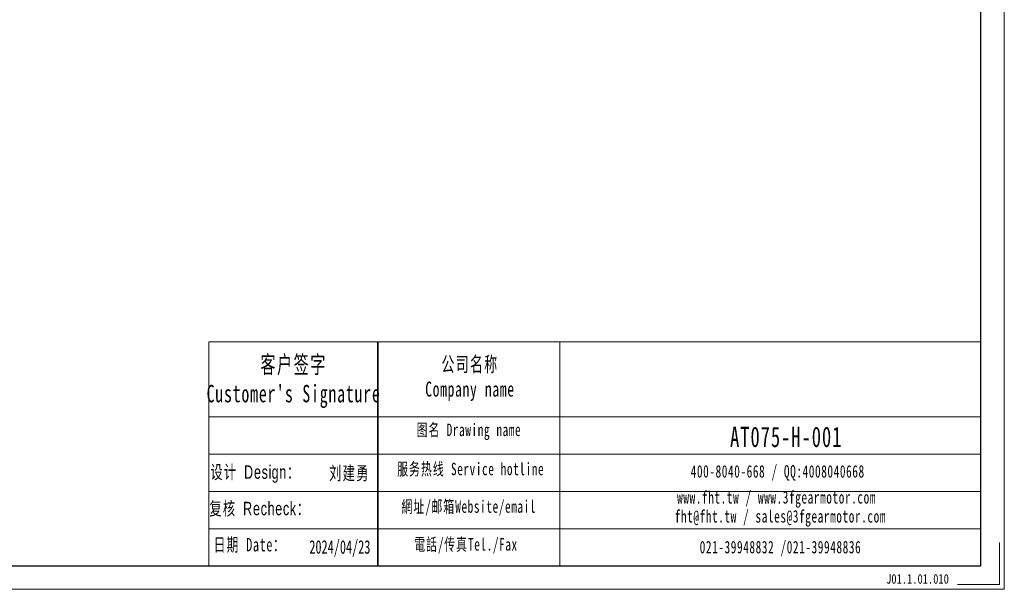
# Model space of a CAD drawing. Header units: millimetres. Extents: x 15 to 528, y 21 to 382.
# Tile 3 of 6: x 272 to 528, y 21 to 169. Entities that reach past the tile are written whole.
import ezdxf

# ---------------------------------------------------------------- set-up
doc = ezdxf.new("R2010")
doc.units = ezdxf.units.MM
doc.layers.get('0').update_dxf_attribs({"lineweight": 35})
doc.layers.add('6文字层', color=3, linetype='Continuous')
for name, color, linetype, lineweight in [('7标注层', 4, 'Continuous', 18), ('SLD-0', 7, 'Continuous', 18), ('图框_外框线', 7, 'Continuous', 18)]:
    doc.layers.add(name, color=color, linetype=linetype, lineweight=lineweight)
doc.styles.add('标准', font='txt', dxfattribs={"width": 0.667})
doc.styles.add('样式 1', font='txt', dxfattribs={"width": 0.8})

msp = doc.modelspace()

# ---------------------------------------------------------------- linework, layer by layer
msp.add_line((364.6677, 85.6414), (364.6677, 27.384))
at = {"layer": '7标注层', "color": 0}
msp.add_line((320.7216, 85.6414), (320.7216, 27.394), dxfattribs=at)
at = {"layer": '图框_外框线'}
for p, q in [((320.7216, 85.6414), (364.6677, 85.6414)), ((364.6677, 85.6414), (364.6677, 27.394)), ((364.6677, 85.6414), (521.5679, 85.6414)), ((412.0167, 85.6414), (412.0167, 27.394)), ((320.7216, 66.2042), (364.6677, 66.2042)), ((364.6677, 66.2042), (521.5679, 66.2042)), ((320.7216, 56.4856), (521.5679, 56.4856)), ((320.7216, 46.767), (521.5679, 46.767)), ((320.7216, 37.0484), (521.5679, 37.0484))]:
    msp.add_line(p, q, dxfattribs=at)
at = {"layer": '图框_外框线', "color": 3}
msp.add_lwpolyline([(17.9722, 21.3265), (527.6353, 21.3265), (527.6353, 381.7312), (17.9722, 381.7312)], close=True, dxfattribs=at)
at = {"layer": '图框_外框线', "color": 3, "lineweight": 25}
msp.add_lwpolyline([(48.3093, 27.394), (521.5679, 27.394), (521.5679, 375.6638), (48.3093, 375.6638)], close=True, dxfattribs=at)
at = {"layer": '图框_外框线', "color": 3}
msp.add_lwpolyline([(526.4219, 33.4614), (526.4219, 22.54), (515.5005, 22.54)], dxfattribs=at)

# ---------------------------------------------------------------- texts
at = {"layer": '6文字层', "insert": (496.8936, 25.2834), "char_height": 2.5, "width": 43.304423, "attachment_point": 1, "style": '样式 1'}
msp.add_mtext('J01.1.01.010', dxfattribs=at)
at = {"layer": 'SLD-0', "color": 1, "attachment_point": 2, "style": '标准'}
for s, insert, char_height, width in [("\\T1.1;客户签字\\PCustomer's Signature", (342.7704, 82.0454), 4.53535, 56.420218), ('\\T1.1;公司名称\\PCompany name', (388.6425, 81.8047), 3.887443, 50.330244), ('\\T1.1;图名 Drawing name', (388.3768, 64.4127), 3.239536, 41.429397), ('{\\H1.36909x;\\T1.10000;AT075-H-001}', (470.8997, 63.6304), 3.887443, 33.005916), ('{\\fSimSun|b0|i0|c134|p2;\\T1.1;设计 \\fArial|b0|i0|c0|p34;Design\\fSimSun|b0|i0|c134|p2;：}', (332.83, 53.557), 3.5, 31.971711), ('\\T1.1;服务热线 Service hotline', (388.8362, 54.226), 3.239536, 46.156328), ('\\T1.1;400-8040-668 / QQ:4008040668', (468.6919, 53.607), 3.239536, 94.320402), ('{\\fSimSun|b0|i0|c134|p2;\\T1.1;刘建勇}', (357.2803, 53.2792), 3.5, 31.971711), ('\\T1.1;www.fht.tw / www.3fgearmotor.com ', (468.3932, 46.8595), 3.239536, 94.426581), ('{\\fSimSun|b0|i0|c134|p2;\\T1.1;复核 \\fArial|b0|i0|c0|p34;Recheck\\fSimSun|b0|i0|c134|p2;：}', (333.9721, 44.0861), 3.5, 31.971711), ('\\T1.1;網址/邮箱Website/email', (388.3317, 44.4658), 3.239536, 48.044393), ('{\\T1.10000;fht@fht.tw / sales@3fgearmotor.com }', (469.3805, 41.9266), 3.239536, 94.426581), ('{\\T1.1;日期 Date：}', (331.3737, 34.6835), 3.5, 31.971711), ('2024/04/23', (354.798, 34.0878), 3.5, 31.971711), ('\\T1.1;電話/传真Tel./Fax', (387.6059, 34.6295), 3.239536, 48.622227), ('\\T1.1;021-39948832 /021-39948836 ', (469.4144, 33.9212), 3.239536, 72.101837)]:
    msp.add_mtext(s, dxfattribs=dict(at, insert=insert, char_height=char_height, width=width))

doc.saveas('drawing.dxf')
